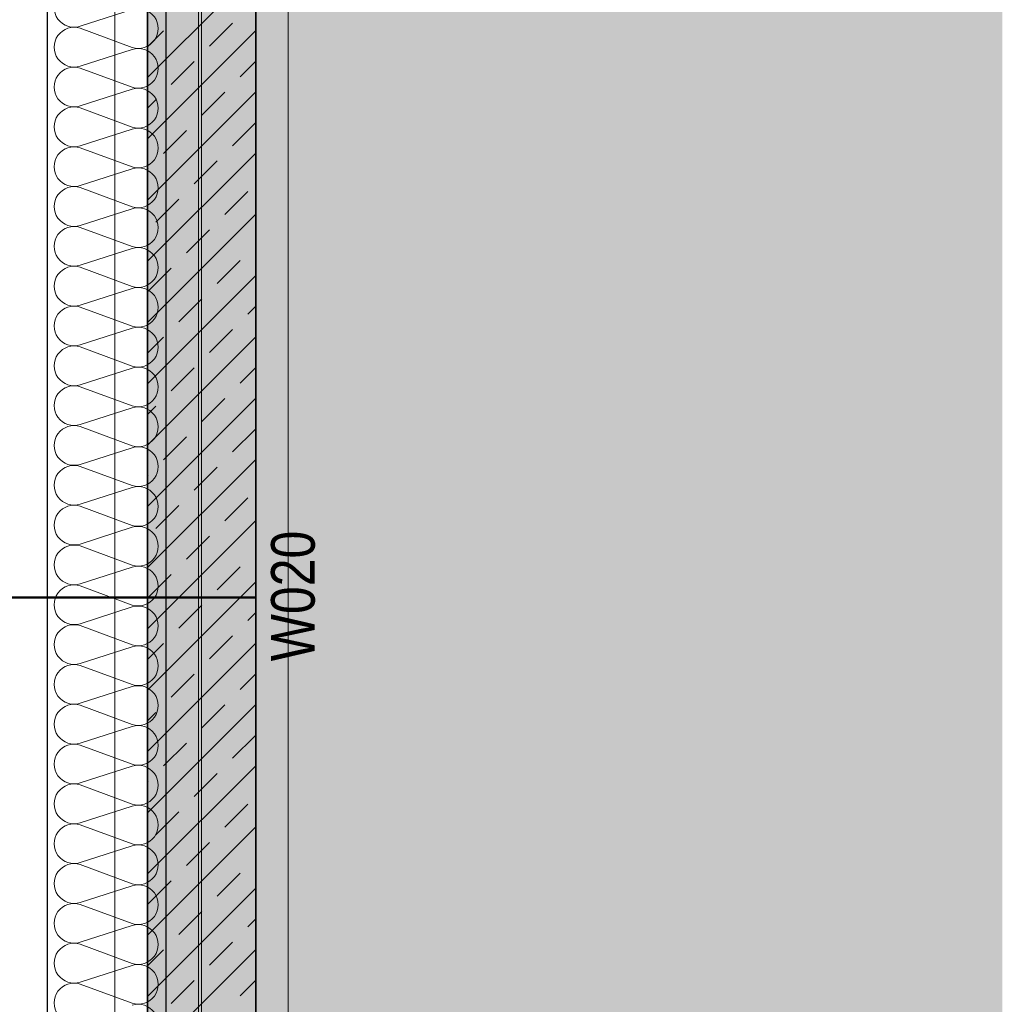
# Model space of a CAD drawing. Extents: x -620 to 300, y 62 to 1107.
# Tile 36 of 256: x 31 to 76, y 240 to 286. Entities that reach past the tile are written whole.
import ezdxf
from ezdxf.lldxf.tags import DXFTag

# ---------------------------------------------------------------- set-up
doc = ezdxf.new("R2010")
doc.units = 0
doc.layers.get('0').update_dxf_attribs({"lineweight": 35})
for name, color, linetype, lineweight, true_color in [('30 -33 Aussenwände- 7 Fassade_ Elemente', 7, 'Continuous', 9, 0x00aacc), ('30 -34 Innenwände- 1 tragend', 7, 'Continuous', 13, 0xdd0806), ('30 -35 Decken- 1 Konstruktion-Träger- Stahlbeton', 7, 'grob-A06G9FRA8I', 13, 0x33aa00), ('iwb_Layout BA_Markierung', 7, 'Continuous', 9, 0xbadcdc), ('iwb_Schraffur_ F90_feuerbestaendig', 1, 'Continuous', 13, 0xff0000), ('iwb_Sichtbeton', 2, 'Continuous', 50, 0xffff00), ('iwb_Sichtbeton-Shading', 2, 'Continuous', 50, 0xffff00)]:
    doc.layers.add(name, color=color, linetype=linetype, lineweight=lineweight, true_color=true_color)
doc.layers.add('70 -71 Achsen- 1 Gebäudeachsen', color=7, linetype='STRICHPUNKT2-A06G9FR98I', lineweight=18)
doc.layers.add('70 -75 Raumstempel- 3 Wandstempel', color=7, linetype='Continuous', lineweight=50)
doc.styles.get("Standard").update_dxf_attribs({"font": 'ARIALN.TTF'})
tags = doc.linetypes.add('grob-A06G9FRA8I', pattern=[14, 3, -8, 3]).pattern_tags.tags
tags[8:9] = [DXFTag(74, 4), DXFTag(75, 0), DXFTag(340, '0'), DXFTag(46, 0.0), DXFTag(50, 0.0), DXFTag(44, 0.0), DXFTag(45, 0.0)]
tags[6:7] = [DXFTag(74, 4), DXFTag(75, 0), DXFTag(340, '0'), DXFTag(46, 0.0), DXFTag(50, 0.0), DXFTag(44, 0.0), DXFTag(45, 0.0)]
tags[4:5] = [DXFTag(74, 4), DXFTag(75, 0), DXFTag(340, '0'), DXFTag(46, 0.0), DXFTag(50, 0.0), DXFTag(44, 0.0), DXFTag(45, 0.0)]
tags = doc.linetypes.add('STRICHPUNKT2-A06G9FR98I', pattern=[12.7, 6.35, -3.175, 0, -3.175]).pattern_tags.tags
tags[10:11] = [DXFTag(74, 4), DXFTag(75, 0), DXFTag(340, '0'), DXFTag(46, 0.0), DXFTag(50, 0.0), DXFTag(44, 0.0), DXFTag(45, 0.0)]
tags[8:9] = [DXFTag(74, 4), DXFTag(75, 0), DXFTag(340, '0'), DXFTag(46, 0.0), DXFTag(50, 0.0), DXFTag(44, 0.0), DXFTag(45, 0.0)]
tags[6:7] = [DXFTag(74, 4), DXFTag(75, 0), DXFTag(340, '0'), DXFTag(46, 0.0), DXFTag(50, 0.0), DXFTag(44, 0.0), DXFTag(45, 0.0)]
tags[4:5] = [DXFTag(74, 4), DXFTag(75, 0), DXFTag(340, '0'), DXFTag(46, 0.0), DXFTag(50, 0.0), DXFTag(44, 0.0), DXFTag(45, 0.0)]

# ---------------------------------------------------------------- blocks, each defined once
blk = doc.blocks.new('Shading-A06G9FN58I', base_point=(42.225, 216.053))
at = {"layer": 'iwb_Sichtbeton-Shading', "color": 51, "true_color": 0xffff7f}
blk.add_solid([(42.225, 216.053), (41.625, 216.053), (42.225, 373.053), (41.625, 373.053)], dxfattribs=at)
blk = doc.blocks.new('Polygon-A06G9FR38I')
at = {"color": 0, "linetype": 'ByBlock', "lineweight": -2, "ltscale": 0.13}
blk.add_solid([(39.308, 82.722), (39.141, 1079.919), (76.379, 82.623), (76.379, 1079.919)], dxfattribs=at)
blk = doc.blocks.new('Referenz-A06G9FRB8I')
at = {"layer": '30 -33 Aussenwände- 7 Fassade_ Elemente', "color": 0, "linetype": 'Continuous', "lineweight": -2, "ltscale": 0.25}
for p, q in [((32.325, 212.053), (32.325, 377.053)), ((37.785, 372.553), (37.785, 216.553))]:
    blk.add_line(p, q, dxfattribs=at)
at = {"layer": '30 -33 Aussenwände- 7 Fassade_ Elemente', "color": 0, "linetype": 'Continuous', "ltscale": 0.13}
for p, q in [((39.285, 216.553), (39.285, 372.553)), ((32.325, 372.053), (32.325, 217.053)), ((33.825, 285.255), (36.225, 286.027)), ((36.225, 284.278), (33.825, 285.165)), ((33.825, 283.417), (36.225, 284.188)), ((36.225, 282.439), (33.825, 283.327)), ((33.825, 281.578), (36.225, 282.349)), ((36.225, 280.601), (33.825, 281.488)), ((33.825, 279.74), (36.225, 280.511)), ((36.225, 278.762), (33.825, 279.65)), ((33.825, 277.901), (36.225, 278.672)), ((36.225, 276.924), (33.825, 277.811)), ((33.825, 276.063), (36.225, 276.834)), ((36.225, 275.085), (33.825, 275.973)), ((33.825, 274.224), (36.225, 274.995)), ((36.225, 273.247), (33.825, 274.134)), ((33.825, 272.386), (36.225, 273.157)), ((36.225, 271.408), (33.825, 272.296)), ((33.825, 270.547), (36.225, 271.318)), ((36.225, 269.57), (33.825, 270.457)), ((33.825, 268.708), (36.225, 269.48)), ((36.225, 267.731), (33.825, 268.618)), ((33.825, 266.87), (36.225, 267.641)), ((36.225, 265.893), (33.825, 266.78)), ((33.825, 265.031), (36.225, 265.803)), ((36.225, 264.054), (33.825, 264.941)), ((33.825, 263.193), (36.225, 263.964)), ((36.225, 262.216), (33.825, 263.103)), ((33.825, 261.354), (36.225, 262.126)), ((36.225, 260.377), (33.825, 261.264)), ((33.825, 259.516), (36.225, 260.287)), ((36.225, 258.539), (33.825, 259.426)), ((33.825, 257.677), (36.225, 258.449)), ((36.225, 256.7), (33.825, 257.587)), ((33.825, 255.839), (36.225, 256.61)), ((36.225, 254.862), (33.825, 255.749)), ((33.825, 254), (36.225, 254.772)), ((36.225, 253.023), (33.825, 253.91)), ((33.825, 252.162), (36.225, 252.933)), ((36.225, 251.185), (33.825, 252.072)), ((33.825, 250.323), (36.225, 251.095)), ((36.225, 249.346), (33.825, 250.233)), ((33.825, 248.485), (36.225, 249.256)), ((36.225, 247.507), (33.825, 248.395)), ((33.825, 246.646), (36.225, 247.417)), ((36.225, 245.669), (33.825, 246.556)), ((33.825, 244.808), (36.225, 245.579)), ((36.225, 243.83), (33.825, 244.718)), ((33.825, 242.969), (36.225, 243.74)), ((36.225, 241.992), (33.825, 242.879)), ((33.825, 241.131), (36.225, 241.902)), ((36.225, 240.153), (33.825, 241.041))]:
    blk.add_line(p, q, dxfattribs=at)
for centre, major_axis, end_param in [((33.543, 286.129), (0.282, 0.874), 3.764652), ((36.506, 285.152), (-0.282, -0.874), 3.765224), ((33.543, 284.291), (0.282, 0.874), 3.764652), ((36.506, 283.314), (-0.282, -0.874), 3.765224), ((33.543, 282.452), (0.282, 0.874), 3.764652), ((36.506, 281.475), (-0.282, -0.874), 3.765224), ((33.543, 280.614), (0.282, 0.874), 3.764652), ((36.506, 279.637), (-0.282, -0.874), 3.765224), ((33.543, 278.775), (0.282, 0.874), 3.764652), ((36.506, 277.798), (-0.282, -0.874), 3.765224), ((33.543, 276.937), (0.282, 0.874), 3.764652), ((36.506, 275.96), (-0.282, -0.874), 3.765224), ((33.543, 275.098), (0.282, 0.874), 3.764652), ((36.506, 274.121), (-0.282, -0.874), 3.765224), ((33.543, 273.26), (0.282, 0.874), 3.764652), ((36.506, 272.283), (-0.282, -0.874), 3.765224), ((33.543, 271.421), (0.282, 0.874), 3.764652), ((36.506, 270.444), (-0.282, -0.874), 3.765224), ((33.543, 269.583), (0.282, 0.874), 3.764652), ((36.506, 268.606), (-0.282, -0.874), 3.765224), ((33.543, 267.744), (0.282, 0.874), 3.764652), ((36.506, 266.767), (-0.282, -0.874), 3.765224), ((33.543, 265.906), (0.282, 0.874), 3.764652), ((36.506, 264.928), (-0.282, -0.874), 3.765224), ((33.543, 264.067), (0.282, 0.874), 3.764652), ((36.506, 263.09), (-0.282, -0.874), 3.765224), ((33.543, 262.229), (0.282, 0.874), 3.764652), ((36.506, 261.251), (-0.282, -0.874), 3.765224), ((33.543, 260.39), (0.282, 0.874), 3.764652), ((36.506, 259.413), (-0.282, -0.874), 3.765224), ((33.543, 258.552), (0.282, 0.874), 3.764652), ((36.506, 257.574), (-0.282, -0.874), 3.765224), ((33.543, 256.713), (0.282, 0.874), 3.764652), ((36.506, 255.736), (-0.282, -0.874), 3.765224), ((33.543, 254.875), (0.282, 0.874), 3.764652), ((36.506, 253.897), (-0.282, -0.874), 3.765224), ((33.543, 253.036), (0.282, 0.874), 3.764652), ((36.506, 252.059), (-0.282, -0.874), 3.765224), ((33.543, 251.197), (0.282, 0.874), 3.764652), ((36.506, 250.22), (-0.282, -0.874), 3.765224), ((33.543, 249.359), (0.282, 0.874), 3.764652), ((36.506, 248.382), (-0.282, -0.874), 3.765224), ((33.543, 247.52), (0.282, 0.874), 3.764652), ((36.506, 246.543), (-0.282, -0.874), 3.765224), ((33.543, 245.682), (0.282, 0.874), 3.764652), ((36.506, 244.705), (-0.282, -0.874), 3.765224), ((33.543, 243.843), (0.282, 0.874), 3.764652), ((36.506, 242.866), (-0.282, -0.874), 3.765224), ((33.543, 242.005), (0.282, 0.874), 3.764652), ((36.506, 241.028), (-0.282, -0.874), 3.765224), ((33.543, 240.166), (0.282, 0.874), 3.764652), ((36.506, 239.189), (-0.282, -0.874), 3.765224)]:
    blk.add_ellipse(centre, major_axis=major_axis, ratio=1, start_param=0, end_param=end_param, dxfattribs=at)
at = {"layer": '30 -34 Innenwände- 1 tragend', "color": 0, "lineweight": 35}
for p, q in [((36.925, 216.053), (36.925, 373.053)), ((41.925, 216.053), (41.925, 373.053))]:
    blk.add_line(p, q, dxfattribs=at)
at = {"layer": '30 -34 Innenwände- 1 tragend', "color": 0, "linetype": 'Continuous', "ltscale": 0.13}
for p, q in [((36.925, 216.053), (36.925, 373.053)), ((41.925, 216.053), (41.925, 373.053))]:
    blk.add_line(p, q, dxfattribs=at)
at = {"layer": '30 -34 Innenwände- 1 tragend', "color": 0, "lineweight": 9}
for p, q in [((36.925, 282.891), (41.925, 287.891)), ((36.925, 282.891), (41.925, 287.891)), ((36.925, 280.063), (41.925, 285.063)), ((36.925, 280.063), (41.925, 285.063)), ((36.925, 284.306), (37.667, 285.048)), ((36.925, 284.306), (37.667, 285.048)), ((39.789, 284.341), (40.849, 285.402)), ((39.789, 284.341), (40.849, 285.402)), ((41.203, 282.927), (41.925, 283.649)), ((41.203, 282.927), (41.925, 283.649)), ((38.021, 282.573), (39.082, 283.634)), ((38.021, 282.573), (39.082, 283.634)), ((36.925, 277.235), (41.925, 282.235)), ((36.925, 277.235), (41.925, 282.235)), ((36.925, 281.477), (37.314, 281.866)), ((36.925, 281.477), (37.314, 281.866)), ((39.435, 281.159), (40.496, 282.22)), ((39.435, 281.159), (40.496, 282.22)), ((40.849, 279.745), (41.91, 280.806)), ((40.849, 279.745), (41.91, 280.806)), ((37.667, 279.391), (38.728, 280.452)), ((37.667, 279.391), (38.728, 280.452)), ((36.925, 274.406), (41.925, 279.406)), ((36.925, 274.406), (41.925, 279.406)), ((36.925, 278.649), (36.96, 278.684)), ((36.925, 278.649), (36.96, 278.684)), ((39.082, 277.977), (40.142, 279.038)), ((39.082, 277.977), (40.142, 279.038)), ((40.496, 276.563), (41.556, 277.624)), ((40.496, 276.563), (41.556, 277.624)), ((37.314, 276.209), (38.374, 277.27)), ((37.314, 276.209), (38.374, 277.27)), ((36.925, 271.578), (41.925, 276.578)), ((36.925, 271.578), (41.925, 276.578)), ((38.728, 274.795), (39.789, 275.856)), ((38.728, 274.795), (39.789, 275.856)), ((41.91, 275.149), (41.925, 275.163)), ((41.91, 275.149), (41.925, 275.163)), ((40.142, 273.381), (41.203, 274.442)), ((40.142, 273.381), (41.203, 274.442)), ((36.925, 268.749), (41.925, 273.749)), ((36.925, 268.749), (41.925, 273.749)), ((36.96, 273.027), (38.021, 274.088)), ((36.96, 273.027), (38.021, 274.088)), ((38.374, 271.613), (39.435, 272.674)), ((38.374, 271.613), (39.435, 272.674)), ((41.556, 271.967), (41.925, 272.335)), ((41.556, 271.967), (41.925, 272.335)), ((36.925, 265.921), (41.925, 270.921)), ((36.925, 265.921), (41.925, 270.921)), ((39.789, 270.199), (40.849, 271.26)), ((39.789, 270.199), (40.849, 271.26)), ((36.925, 270.163), (37.667, 270.906)), ((36.925, 270.163), (37.667, 270.906)), ((38.021, 268.431), (39.082, 269.492)), ((38.021, 268.431), (39.082, 269.492)), ((41.203, 268.785), (41.925, 269.507)), ((41.203, 268.785), (41.925, 269.507)), ((36.925, 263.092), (41.925, 268.092)), ((36.925, 263.092), (41.925, 268.092)), ((39.435, 267.017), (40.496, 268.078)), ((39.435, 267.017), (40.496, 268.078)), ((36.925, 267.335), (37.314, 267.724)), ((36.925, 267.335), (37.314, 267.724)), ((40.849, 265.603), (41.91, 266.664)), ((40.849, 265.603), (41.91, 266.664)), ((37.667, 265.249), (38.728, 266.31)), ((37.667, 265.249), (38.728, 266.31)), ((36.925, 260.264), (41.925, 265.264)), ((36.925, 260.264), (41.925, 265.264)), ((39.082, 263.835), (40.142, 264.896)), ((39.082, 263.835), (40.142, 264.896)), ((36.925, 264.507), (36.96, 264.542)), ((36.925, 264.507), (36.96, 264.542)), ((40.496, 262.421), (41.556, 263.482)), ((40.496, 262.421), (41.556, 263.482)), ((37.314, 262.067), (38.374, 263.128)), ((37.314, 262.067), (38.374, 263.128)), ((36.925, 257.436), (41.925, 262.436)), ((36.925, 257.436), (41.925, 262.436)), ((38.728, 260.653), (39.789, 261.714)), ((38.728, 260.653), (39.789, 261.714)), ((41.91, 261.007), (41.925, 261.021)), ((41.91, 261.007), (41.925, 261.021)), ((40.142, 259.239), (41.203, 260.3)), ((40.142, 259.239), (41.203, 260.3)), ((36.925, 254.607), (41.925, 259.607)), ((36.925, 254.607), (41.925, 259.607)), ((36.96, 258.885), (38.021, 259.946)), ((36.96, 258.885), (38.021, 259.946)), ((38.374, 257.471), (39.435, 258.532)), ((38.374, 257.471), (39.435, 258.532)), ((41.556, 257.825), (41.925, 258.193)), ((41.556, 257.825), (41.925, 258.193)), ((39.789, 256.057), (40.849, 257.118)), ((39.789, 256.057), (40.849, 257.118)), ((36.925, 251.779), (41.925, 256.779)), ((36.925, 251.779), (41.925, 256.779)), ((36.925, 256.021), (37.667, 256.764)), ((36.925, 256.021), (37.667, 256.764)), ((38.021, 254.289), (39.082, 255.35)), ((38.021, 254.289), (39.082, 255.35)), ((41.203, 254.643), (41.925, 255.364)), ((41.203, 254.643), (41.925, 255.364)), ((36.925, 248.95), (41.925, 253.95)), ((36.925, 248.95), (41.925, 253.95)), ((39.435, 252.875), (40.496, 253.936)), ((39.435, 252.875), (40.496, 253.936)), ((36.925, 253.193), (37.314, 253.582)), ((36.925, 253.193), (37.314, 253.582)), ((40.849, 251.461), (41.91, 252.521)), ((40.849, 251.461), (41.91, 252.521)), ((37.667, 251.107), (38.728, 252.168)), ((37.667, 251.107), (38.728, 252.168)), ((36.925, 246.122), (41.925, 251.122)), ((36.925, 246.122), (41.925, 251.122)), ((39.082, 249.693), (40.142, 250.754)), ((39.082, 249.693), (40.142, 250.754)), ((36.925, 250.364), (36.96, 250.4)), ((36.925, 250.364), (36.96, 250.4)), ((40.496, 248.279), (41.556, 249.339)), ((40.496, 248.279), (41.556, 249.339)), ((37.314, 247.925), (38.374, 248.986)), ((37.314, 247.925), (38.374, 248.986)), ((36.925, 243.293), (41.925, 248.293)), ((36.925, 243.293), (41.925, 248.293)), ((38.728, 246.511), (39.789, 247.572)), ((38.728, 246.511), (39.789, 247.572)), ((41.91, 246.865), (41.925, 246.879)), ((41.91, 246.865), (41.925, 246.879)), ((40.142, 245.097), (41.203, 246.157)), ((40.142, 245.097), (41.203, 246.157)), ((36.925, 240.465), (41.925, 245.465)), ((36.925, 240.465), (41.925, 245.465)), ((36.96, 244.743), (38.021, 245.804)), ((36.96, 244.743), (38.021, 245.804)), ((38.374, 243.329), (39.435, 244.39)), ((38.374, 243.329), (39.435, 244.39)), ((41.556, 243.683), (41.925, 244.051)), ((41.556, 243.683), (41.925, 244.051)), ((39.789, 241.915), (40.849, 242.975)), ((39.789, 241.915), (40.849, 242.975)), ((36.925, 237.637), (41.925, 242.637)), ((36.925, 237.637), (41.925, 242.637)), ((36.925, 241.879), (37.667, 242.622)), ((36.925, 241.879), (37.667, 242.622)), ((38.021, 240.147), (39.082, 241.208)), ((38.021, 240.147), (39.082, 241.208)), ((41.203, 240.501), (41.925, 241.222)), ((41.203, 240.501), (41.925, 241.222))]:
    blk.add_line(p, q, dxfattribs=at)
at = {"layer": '30 -35 Decken- 1 Konstruktion-Träger- Stahlbeton', "color": 0}
for p, q in [((35.425, 216.053), (35.425, 598.053)), ((43.425, 216.053), (43.425, 598.053)), ((35.425, 373.053), (35.425, 216.053)), ((43.425, 373.053), (43.425, 216.053))]:
    blk.add_line(p, q, dxfattribs=at)
at = {"layer": '70 -71 Achsen- 1 Gebäudeachsen', "color": 0, "linetype": 'STRICHPUNKT2-A06G9FR98I', "ltscale": 0.18}
blk.add_line((39.425, 1076.993), (39.425, 77.553), dxfattribs=at)
at = {"layer": '70 -75 Raumstempel- 3 Wandstempel', "color": 0, "linetype": 'Continuous', "ltscale": 0.5}
blk.add_line((41.925, 258.885), (27.485, 258.885), dxfattribs=at)
at = {"layer": '70 -75 Raumstempel- 3 Wandstempel', "color": 0, "linetype": 'Continuous', "ltscale": 0.5, "insert": (42.636, 255.943), "char_height": 2.01377, "attachment_point": 1, "rotation": 90}
blk.add_mtext('{\\fArial Narrow;W020}', dxfattribs=at)
blk = doc.blocks.new('Referenz-A06G9FRD8I')
at = {"layer": 'iwb_Schraffur_ F90_feuerbestaendig', "linetype": 'Continuous', "ltscale": 0.13}
blk.add_solid([(41.925, 373.053), (41.925, 204.953), (36.925, 373.053), (36.925, 204.953)], dxfattribs=at)
at = {"layer": 'iwb_Sichtbeton', "linetype": 'Continuous', "ltscale": 0.5}
blk.add_solid([(42.225, 216.053), (41.625, 216.053), (42.225, 373.053), (41.625, 373.053)], dxfattribs=at)

msp = doc.modelspace()

# ---------------------------------------------------------------- block references
at = {"color": 8, "lineweight": 25, "ltscale": 0.25, "true_color": 0x808080}
for name in ['Referenz-A06G9FRB8I', 'Referenz-A06G9FRD8I']:
    msp.add_blockref(name, (0, 0), dxfattribs=at)
msp.add_blockref('Shading-A06G9FN58I', (42.225, 216.053))
at = {"layer": 'iwb_Layout BA_Markierung', "ltscale": 0.13}
msp.add_blockref('Polygon-A06G9FR38I', (0, 0), dxfattribs=at)

doc.saveas('drawing.dxf')
